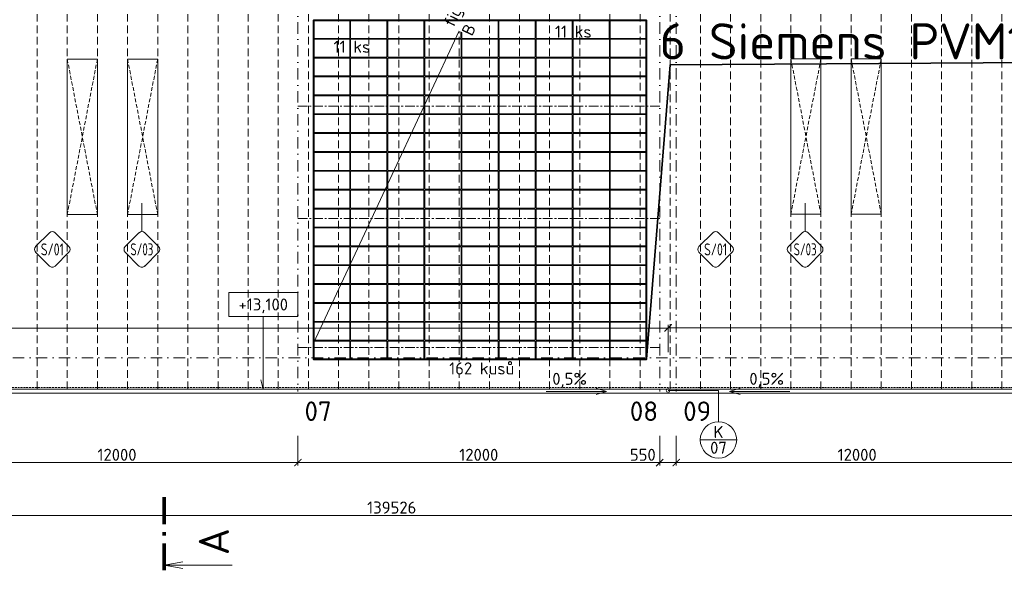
# Model space of a CAD drawing. Header units: millimetres. Extents: x 5450 to 1919026, y -34905 to 130825.
# Tile 79 of 154: x 124560 to 157218, y 23057 to 41388. Entities that reach past the tile are written whole.
import ezdxf
from ezdxf import colors
from ezdxf.entities.mleader import LeaderData, LeaderLine
from ezdxf.enums import TextEntityAlignment as Align
from ezdxf.math import Vec2, Vec3

# ---------------------------------------------------------------- set-up
doc = ezdxf.new("R2010")
doc.units = ezdxf.units.MM
for name, pattern in [('CENTERX2', [101.6, 63.5, -12.7, 12.7, -12.7]), ('DASHDOT', [25.4, 12.7, -6.35, 0, -6.35]), ('DASHED', [19.05, 12.7, -6.35]), ('HIDDEN', [9.525, 6.35, -3.175]), ('ČÁRKOVANÁ', [19.05, 12.7, -6.35])]:
    doc.linetypes.add(name, pattern=pattern)
doc.layers.get('Defpoints').update_dxf_attribs({"color": 8})
for name, color, linetype, lineweight in [('____OK_NWT', 4, 'Continuous', 9), ('___FVE_návrh var.2', 6, 'Continuous', 5), ('A99_N_kce-pod', 7, 'DASHED', 20), ('A99_N_kce-pohl', 1, 'Continuous', 9), ('A99_N_koty-200', 5, 'Continuous', 5), ('A99_N_koty-vysk', 160, 'Continuous', 5), ('A99_N_txt-popis-200', 240, 'Continuous', 5), ('A99_N_txt-popis-50', 240, 'Continuous', 9), ('A99_N_znaceni 200', 5, 'Continuous', 5), ('A99_S_osy', 1, 'CENTERX2', 5)]:
    doc.layers.add(name, color=color, linetype=linetype, lineweight=lineweight)
doc.styles.add('A99_kota', font='isocpeur.ttf', dxfattribs={"height": 2})
doc.styles.add('A99_popis', font='isocpeur.ttf')
doc.styles.add('ad_popis 100', font='isocpeur.ttf', dxfattribs={"height": 200})
doc.dimstyles.new('A99_kota_200 new', dxfattribs={"dimscale": 200, "dimtxt": 2, "dimasz": 1.2, "dimexe": 0.5, "dimexo": 1.5, "dimgap": 0.3, "dimtad": 1, "dimdec": 0, "dimzin": 3, "dimdsep": 46, "dimtxsty": 'A99_kota', "dimblk": 'ARCHTICK', "dimcen": 2.5, "dimazin": 2, "dimtfac": 0.75, "dimtdec": 0, "dimtmove": 2, "dimatfit": 0, "dimfxl": 4, "dimfxlon": 1, "dimtolj": 1, "dimtzin": 0, "dimlwd": 5, "dimlwe": 5, "dimarcsym": 0})

# ---------------------------------------------------------------- blocks, each defined once
blk = doc.blocks.new('*U1034')
at = {"color": 0, "linetype": 'ByBlock'}
blk.add_line((-11.27, 0), (-11.27, -11.25), dxfattribs=at)
at = {"color": 0, "linetype": 'ByBlock', "const_width": 0.63}
for points in [[(-12.15, 0), (-7.65, 0)], [(-6.39, 0), (-5.76, 0)], [(-4.5, 0), (0, 0)]]:
    blk.add_lwpolyline(points, dxfattribs=at)
at = {"color": 0, "linetype": 'ByBlock'}
blk.add_lwpolyline([(-11.82, -3.1), (-11.27, 0), (-10.72, -3.1)], dxfattribs=at)
at = {"color": 0, "linetype": 'ByBlock', "style": 'A99_popis'}
blk.add_attdef('OZNŘ_1K', (-9.63, -10.73), '', height=5, dxfattribs=at)
at = {"color": 0, "linetype": 'ByBlock', "style": 'A99_popis', "flags": 12}
blk.add_attdef('OZNŘ_2K', text='', height=5, dxfattribs=at).set_placement((455.93, -10.73), align=Align.RIGHT)
blk = doc.blocks.new('*U14')
at = {"color": 0, "linetype": 'ByBlock'}
blk.add_line((-3.02, 0), (3.02, 0), dxfattribs=at)
blk.add_circle((0, 0), 3.02, dxfattribs=at)
at = {"color": 0, "linetype": 'ByBlock', "style": 'A99_popis'}
for tag, p in [('KATEGORIE', (0, 1.31)), ('PRVEK', (0, -1.3))]:
    blk.add_attdef(tag, text='', height=2, dxfattribs=at).set_placement(p, align=Align.MIDDLE_CENTER)
blk = doc.blocks.new('*U27')
at = {"color": 0, "linetype": 'ByBlock'}
for p, q in [((5.7, -4), (5.7, -16.06)), ((5.7, -16.06), (5.29, -14.52))]:
    blk.add_line(p, q, dxfattribs=at)
blk.add_lwpolyline([(0, -4), (11.4, -4), (11.4, 0), (0, 0)], close=True, dxfattribs=at)
at = {"color": 0, "linetype": 'ByBlock', "style": 'A99_kota'}
for tag, p in [('VYSKA', (5.7, -2.24)), ('VYSKA_POPIS1', (5.7, -6.04)), ('VYSKA_POPIS2', (5.9, -9.54)), ('VYSKA_POPIS3', (5.9, -13.04))]:
    blk.add_attdef(tag, text='', height=2, dxfattribs=at).set_placement(p, align=Align.MIDDLE)
blk = doc.blocks.new('*U25')
at = {"color": 0}
for p, q in [((-0.72, 4.14), (-4.15, 0.71)), ((4.14, 0.71), (0.71, 4.14)), ((-4.15, -0.72), (-0.72, -4.15)), ((0.71, -4.15), (4.14, -0.72))]:
    blk.add_line(p, q, dxfattribs=at)
for centre, start, end in [((0, 3.42), 45, 135), ((-3.43, 0), 135, 225), ((3.42, 0), 315, 45), ((0, -3.43), 225, 315)]:
    blk.add_arc(centre, 1.01, start, end, dxfattribs=at)
at = {"color": 0, "linetype": 'ByBlock', "style": 'A99_popis', "width": 0.953108}
blk.add_attdef('SKLADBA', text='', height=3, rotation=0.0103, dxfattribs=at).set_placement((-2.86, -1.51), (2.86, -1.5), align=Align.FIT)
blk = doc.blocks.new('*U28')
at = {"color": 0}
for p, q in [((0, 4.44), (0, 11.52)), ((-0.72, 4.14), (-4.15, 0.71)), ((4.14, 0.71), (0.71, 4.14)), ((-4.15, -0.72), (-0.72, -4.15)), ((0.71, -4.15), (4.14, -0.72))]:
    blk.add_line(p, q, dxfattribs=at)
for centre, start, end in [((0, 3.42), 45, 135), ((-3.43, 0), 135, 225), ((3.42, 0), 315, 45), ((0, -3.43), 225, 315)]:
    blk.add_arc(centre, 1.01, start, end, dxfattribs=at)
at = {"color": 0, "linetype": 'ByBlock', "style": 'A99_popis', "width": 0.953108}
blk.add_attdef('SKLADBA', text='', height=3, rotation=0.0103, dxfattribs=at).set_placement((-2.86, -1.51), (2.86, -1.5), align=Align.FIT)
blk = doc.blocks.new('_ArchTick')
at = {"color": 0, "linetype": 'ByBlock', "const_width": 0.15}
blk.add_lwpolyline([(-0.5, -0.5), (0.5, 0.5)], dxfattribs=at)
blk = doc.blocks.new('*D1045')
at = {"layer": 'A99_N_koty-200', "color": 0, "linetype": 'Continuous', "lineweight": 5, "transparency": 16777216}
for p, q in [((146337, 27495), (146337, 26595)), ((158337, 27495), (158337, 26595)), ((158337, 26695), (146337, 26695))]:
    blk.add_line(p, q, dxfattribs=at)
at = {"layer": 'Defpoints', "color": 0, "linetype": 'Continuous', "lineweight": 18, "transparency": 16777216}
for p in [(146337, 29570), (158337, 29570), (146337, 26695)]:
    blk.add_point(p, dxfattribs=at)
at = {"layer": 'A99_N_koty-200', "color": 0, "linetype": 'Continuous', "lineweight": 5, "transparency": 16777216, "xscale": 240, "yscale": 240, "zscale": 240, "rotation": 180}
blk.add_blockref('_ArchTick', (146337, 26695), dxfattribs=at)
at = {"layer": 'A99_N_koty-200', "color": 0, "linetype": 'Continuous', "lineweight": 5, "transparency": 16777216, "xscale": 240, "yscale": 240, "zscale": 240}
blk.add_blockref('_ArchTick', (158337, 26695), dxfattribs=at)
at = {"layer": 'A99_N_koty-200', "color": 0, "linetype": 'Continuous', "transparency": 16777216, "insert": (152337, 26955), "char_height": 400, "attachment_point": 5, "style": 'A99_kota'}
blk.add_mtext('\\A1;12000', dxfattribs=at)
blk = doc.blocks.new('*D1047')
at = {"layer": 'A99_N_koty-200', "color": 0, "linetype": 'Continuous', "lineweight": 5, "transparency": 16777216}
for p, q in [((133787, 27495), (133787, 26595)), ((145787, 27495), (145787, 26595)), ((145787, 26695), (133787, 26695))]:
    blk.add_line(p, q, dxfattribs=at)
at = {"layer": 'Defpoints', "color": 0, "linetype": 'Continuous', "lineweight": 18, "transparency": 16777216}
for p in [(133787, 29570), (145787, 29570), (133787, 26695)]:
    blk.add_point(p, dxfattribs=at)
at = {"layer": 'A99_N_koty-200', "color": 0, "linetype": 'Continuous', "lineweight": 5, "transparency": 16777216, "xscale": 240, "yscale": 240, "zscale": 240, "rotation": 180}
blk.add_blockref('_ArchTick', (133787, 26695), dxfattribs=at)
at = {"layer": 'A99_N_koty-200', "color": 0, "linetype": 'Continuous', "lineweight": 5, "transparency": 16777216, "xscale": 240, "yscale": 240, "zscale": 240}
blk.add_blockref('_ArchTick', (145787, 26695), dxfattribs=at)
at = {"layer": 'A99_N_koty-200', "color": 0, "linetype": 'Continuous', "transparency": 16777216, "insert": (139787, 26955), "char_height": 400, "attachment_point": 5, "style": 'A99_kota'}
blk.add_mtext('\\A1;12000', dxfattribs=at)
blk = doc.blocks.new('*D1049')
at = {"layer": 'A99_N_koty-200', "color": 0, "linetype": 'Continuous', "lineweight": 5, "transparency": 16777216}
for p, q in [((145787, 27495), (145787, 26595)), ((146337, 27495), (146337, 26595)), ((145787, 26695), (145547, 26695)), ((146337, 26695), (145787, 26695)), ((146337, 26695), (146577, 26695))]:
    blk.add_line(p, q, dxfattribs=at)
at = {"layer": 'Defpoints', "color": 0, "linetype": 'Continuous', "lineweight": 18, "transparency": 16777216}
for p in [(145787, 29570), (146337, 29570), (145787, 26695)]:
    blk.add_point(p, dxfattribs=at)
at = {"layer": 'A99_N_koty-200', "color": 0, "linetype": 'Continuous', "lineweight": 5, "transparency": 16777216, "xscale": 240, "yscale": 240, "zscale": 240}
blk.add_blockref('_ArchTick', (145787, 26695), dxfattribs=at)
at = {"layer": 'A99_N_koty-200', "color": 0, "linetype": 'Continuous', "lineweight": 5, "transparency": 16777216, "xscale": 240, "yscale": 240, "zscale": 240, "rotation": 180}
blk.add_blockref('_ArchTick', (146337, 26695), dxfattribs=at)
at = {"layer": 'A99_N_koty-200', "color": 0, "linetype": 'Continuous', "transparency": 16777216, "insert": (145227, 26955), "char_height": 400, "attachment_point": 5, "style": 'A99_kota'}
blk.add_mtext('\\A1;550', dxfattribs=at)
blk = doc.blocks.new('*D1051')
at = {"layer": 'A99_N_koty-200', "color": 0, "linetype": 'Continuous', "lineweight": 5, "transparency": 16777216}
for p, q in [((121787, 27495), (121787, 26595)), ((133787, 27495), (133787, 26595)), ((133787, 26695), (121787, 26695))]:
    blk.add_line(p, q, dxfattribs=at)
at = {"layer": 'Defpoints', "color": 0, "linetype": 'Continuous', "lineweight": 18, "transparency": 16777216}
for p in [(121787, 29570), (133787, 29570), (121787, 26695)]:
    blk.add_point(p, dxfattribs=at)
at = {"layer": 'A99_N_koty-200', "color": 0, "linetype": 'Continuous', "lineweight": 5, "transparency": 16777216, "xscale": 240, "yscale": 240, "zscale": 240, "rotation": 180}
blk.add_blockref('_ArchTick', (121787, 26695), dxfattribs=at)
at = {"layer": 'A99_N_koty-200', "color": 0, "linetype": 'Continuous', "lineweight": 5, "transparency": 16777216, "xscale": 240, "yscale": 240, "zscale": 240}
blk.add_blockref('_ArchTick', (133787, 26695), dxfattribs=at)
at = {"layer": 'A99_N_koty-200', "color": 0, "linetype": 'Continuous', "transparency": 16777216, "insert": (127787, 26955), "char_height": 400, "attachment_point": 5, "style": 'A99_kota'}
blk.add_mtext('\\A1;12000', dxfattribs=at)
blk = doc.blocks.new('*D1063')
at = {"layer": 'A99_N_koty-200', "color": 0, "linetype": 'Continuous', "lineweight": 5, "transparency": 16777216}
for p, q in [((67137, 25745), (67137, 24845)), ((206663, 25745), (206663, 24845)), ((206663, 24945), (67137, 24945))]:
    blk.add_line(p, q, dxfattribs=at)
at = {"layer": 'Defpoints', "color": 0, "linetype": 'Continuous', "lineweight": 18, "transparency": 16777216}
for p in [(67137, 28875), (206663, 28875), (67137, 24945)]:
    blk.add_point(p, dxfattribs=at)
at = {"layer": 'A99_N_koty-200', "color": 0, "linetype": 'Continuous', "lineweight": 5, "transparency": 16777216, "xscale": 240, "yscale": 240, "zscale": 240, "rotation": 180}
blk.add_blockref('_ArchTick', (67137, 24945), dxfattribs=at)
at = {"layer": 'A99_N_koty-200', "color": 0, "linetype": 'Continuous', "lineweight": 5, "transparency": 16777216, "xscale": 240, "yscale": 240, "zscale": 240}
blk.add_blockref('_ArchTick', (206663, 24945), dxfattribs=at)
at = {"layer": 'A99_N_koty-200', "color": 0, "linetype": 'Continuous', "transparency": 16777216, "insert": (136900, 25205), "char_height": 400, "attachment_point": 5, "style": 'A99_kota'}
blk.add_mtext('\\A1;139526', dxfattribs=at)
blk = doc.blocks.new('*D1117')
at = {"layer": 'A99_N_koty-200', "color": 0, "linetype": 'Continuous', "lineweight": 5, "transparency": 16777216}
for p, q in [((97787, 30360), (97787, 31260)), ((97787, 31160), (146067, 31160)), ((146067, 30360), (146067, 31260))]:
    blk.add_line(p, q, dxfattribs=at)
at = {"layer": 'Defpoints', "color": 0, "linetype": 'Continuous', "lineweight": 18, "transparency": 16777216}
for p in [(146067, 31160), (97787, 29090), (146067, 29090)]:
    blk.add_point(p, dxfattribs=at)
at = {"layer": 'A99_N_koty-200', "color": 0, "linetype": 'Continuous', "lineweight": 5, "transparency": 16777216, "xscale": 240, "yscale": 240, "zscale": 240, "rotation": 180}
blk.add_blockref('_ArchTick', (97787, 31160), dxfattribs=at)
at = {"layer": 'A99_N_koty-200', "color": 0, "linetype": 'Continuous', "lineweight": 5, "transparency": 16777216, "xscale": 240, "yscale": 240, "zscale": 240}
blk.add_blockref('_ArchTick', (146067, 31160), dxfattribs=at)
at = {"layer": 'A99_N_koty-200', "color": 0, "linetype": 'Continuous', "transparency": 16777216, "insert": (122812, 31500), "char_height": 400, "attachment_point": 5, "style": 'A99_kota'}
blk.add_mtext('\\A1;48280', dxfattribs=at)
blk = doc.blocks.new('*D1125')
at = {"layer": 'A99_N_koty-200', "color": 0, "linetype": 'Continuous', "lineweight": 5, "transparency": 16777216}
for p, q in [((146067, 30370), (146067, 31270)), ((146067, 31170), (183282, 31170)), ((183282, 30370), (183282, 31270))]:
    blk.add_line(p, q, dxfattribs=at)
at = {"layer": 'Defpoints', "color": 0, "linetype": 'Continuous', "lineweight": 18, "transparency": 16777216}
for p in [(183282, 31170), (146067, 29090), (183282, 29090)]:
    blk.add_point(p, dxfattribs=at)
at = {"layer": 'A99_N_koty-200', "color": 0, "linetype": 'Continuous', "lineweight": 5, "transparency": 16777216, "xscale": 240, "yscale": 240, "zscale": 240, "rotation": 180}
blk.add_blockref('_ArchTick', (146067, 31170), dxfattribs=at)
at = {"layer": 'A99_N_koty-200', "color": 0, "linetype": 'Continuous', "lineweight": 5, "transparency": 16777216, "xscale": 240, "yscale": 240, "zscale": 240}
blk.add_blockref('_ArchTick', (183282, 31170), dxfattribs=at)
at = {"layer": 'A99_N_koty-200', "color": 0, "linetype": 'Continuous', "transparency": 16777216, "insert": (164675, 31430), "char_height": 400, "attachment_point": 5, "style": 'A99_kota'}
blk.add_mtext('\\A1;37215', dxfattribs=at)

msp = doc.modelspace()

# ---------------------------------------------------------------- linework, layer by layer
at = {"layer": '____OK_NWT', "color": 7, "linetype": 'Continuous', "lineweight": 35, "ltscale": 0.5}
msp.add_line((145347.5, 30127.5), (146137.3, 39885), dxfattribs=at)
at = {"layer": '____OK_NWT', "color": 7, "linetype": 'Continuous', "lineweight": 35, "ltscale": 0.5, "true_color": 0xffffff}
msp.add_lwpolyline([(158242.6, 39965), (146137.3, 39885)], dxfattribs=at)
at = {"layer": '___FVE_návrh var.2', "color": 7, "linetype": 'Continuous', "lineweight": 5, "ltscale": 0.5}
msp.add_lwpolyline([(134304.9, 30659.7), (145349.9, 54349.7)], dxfattribs=at)
at = {"layer": '___FVE_návrh var.2', "color": 3, "lineweight": 5, "ltscale": 2}
for points in [[(135505, 40767.5), (135505, 41362.5), (134305, 41362.5), (134305, 40767.5)], [(136735, 40767.5), (136735, 41362.5), (135535, 41362.5), (135535, 40767.5)], [(137965, 40767.5), (137965, 41362.5), (136765, 41362.5), (136765, 40767.5)], [(135507.5, 40145), (135507.5, 40740), (134307.5, 40740), (134307.5, 40145)], [(136737.5, 40145), (136737.5, 40740), (135537.5, 40740), (135537.5, 40145)], [(137967.5, 40145), (137967.5, 40740), (136767.5, 40740), (136767.5, 40145)], [(139197.5, 40145), (139197.5, 40740), (137997.5, 40740), (137997.5, 40145)], [(135507.5, 39520), (135507.5, 40115), (134307.5, 40115), (134307.5, 39520)], [(136737.5, 39520), (136737.5, 40115), (135537.5, 40115), (135537.5, 39520)], [(137967.5, 39520), (137967.5, 40115), (136767.5, 40115), (136767.5, 39520)], [(139197.5, 39520), (139197.5, 40115), (137997.5, 40115), (137997.5, 39520)], [(135507.5, 36360), (135507.5, 35765), (134307.5, 35765), (134307.5, 36360)], [(137967.5, 36360), (137967.5, 35765), (136767.5, 35765), (136767.5, 36360)], [(140427.5, 36360), (140427.5, 35765), (139227.5, 35765), (139227.5, 36360)], [(141687.5, 36360), (141687.5, 35765), (142887.5, 35765), (142887.5, 36360)], [(144147.5, 36360), (144147.5, 35765), (145347.5, 35765), (145347.5, 36360)], [(135507.5, 35730), (135507.5, 35135), (134307.5, 35135), (134307.5, 35730)], [(137967.5, 35730), (137967.5, 35135), (136767.5, 35135), (136767.5, 35730)], [(140427.5, 35730), (140427.5, 35135), (139227.5, 35135), (139227.5, 35730)], [(141687.5, 35730), (141687.5, 35135), (142887.5, 35135), (142887.5, 35730)], [(144147.5, 35730), (144147.5, 35135), (145347.5, 35135), (145347.5, 35730)], [(135507.5, 35105), (135507.5, 34510), (134307.5, 34510), (134307.5, 35105)], [(137967.5, 35105), (137967.5, 34510), (136767.5, 34510), (136767.5, 35105)], [(140427.5, 35105), (140427.5, 34510), (139227.5, 34510), (139227.5, 35105)], [(141687.5, 35105), (141687.5, 34510), (142887.5, 34510), (142887.5, 35105)], [(144147.5, 35105), (144147.5, 34510), (145347.5, 34510), (145347.5, 35105)], [(135507.5, 34480), (135507.5, 33885), (134307.5, 33885), (134307.5, 34480)], [(137967.5, 34480), (137967.5, 33885), (136767.5, 33885), (136767.5, 34480)], [(140427.5, 34480), (140427.5, 33885), (139227.5, 33885), (139227.5, 34480)], [(141687.5, 34480), (141687.5, 33885), (142887.5, 33885), (142887.5, 34480)], [(144147.5, 34480), (144147.5, 33885), (145347.5, 33885), (145347.5, 34480)], [(135507.5, 33855), (135507.5, 33260), (134307.5, 33260), (134307.5, 33855)], [(137967.5, 33855), (137967.5, 33260), (136767.5, 33260), (136767.5, 33855)], [(140427.5, 33855), (140427.5, 33260), (139227.5, 33260), (139227.5, 33855)], [(141687.5, 33855), (141687.5, 33260), (142887.5, 33260), (142887.5, 33855)], [(144147.5, 33855), (144147.5, 33260), (145347.5, 33260), (145347.5, 33855)], [(135507.5, 33230), (135507.5, 32635), (134307.5, 32635), (134307.5, 33230)], [(137967.5, 33230), (137967.5, 32635), (136767.5, 32635), (136767.5, 33230)], [(140427.5, 33230), (140427.5, 32635), (139227.5, 32635), (139227.5, 33230)], [(141687.5, 33230), (141687.5, 32635), (142887.5, 32635), (142887.5, 33230)], [(144147.5, 33230), (144147.5, 32635), (145347.5, 32635), (145347.5, 33230)], [(135507.5, 32600), (135507.5, 32005), (134307.5, 32005), (134307.5, 32600)], [(137967.5, 32600), (137967.5, 32005), (136767.5, 32005), (136767.5, 32600)], [(140427.5, 32600), (140427.5, 32005), (139227.5, 32005), (139227.5, 32600)], [(141687.5, 32600), (141687.5, 32005), (142887.5, 32005), (142887.5, 32600)], [(144147.5, 32600), (144147.5, 32005), (145347.5, 32005), (145347.5, 32600)], [(135507.5, 31975), (135507.5, 31380), (134307.5, 31380), (134307.5, 31975)], [(137967.5, 31975), (137967.5, 31380), (136767.5, 31380), (136767.5, 31975)], [(140427.5, 31975), (140427.5, 31380), (139227.5, 31380), (139227.5, 31975)], [(141687.5, 31975), (141687.5, 31380), (142887.5, 31380), (142887.5, 31975)], [(144147.5, 31975), (144147.5, 31380), (145347.5, 31380), (145347.5, 31975)], [(135507.5, 31350), (135507.5, 30755), (134307.5, 30755), (134307.5, 31350)], [(137967.5, 31350), (137967.5, 30755), (136767.5, 30755), (136767.5, 31350)], [(140427.5, 31350), (140427.5, 30755), (139227.5, 30755), (139227.5, 31350)], [(141687.5, 31350), (141687.5, 30755), (142887.5, 30755), (142887.5, 31350)], [(144147.5, 31350), (144147.5, 30755), (145347.5, 30755), (145347.5, 31350)], [(135507.5, 30725), (135507.5, 30130), (134307.5, 30130), (134307.5, 30725)], [(137967.5, 30725), (137967.5, 30130), (136767.5, 30130), (136767.5, 30725)], [(141687.5, 30725), (141687.5, 30130), (142887.5, 30130), (142887.5, 30725)], [(144147.5, 30725), (144147.5, 30130), (145347.5, 30130), (145347.5, 30725)]]:
    msp.add_lwpolyline(points, close=True, dxfattribs=at)
at = {"layer": '___FVE_návrh var.2', "color": 6, "lineweight": 5, "ltscale": 2}
for points in [[(139195, 40767.5), (139195, 41362.5), (137995, 41362.5), (137995, 40767.5)], [(140425, 40767.5), (140425, 41362.5), (139225, 41362.5), (139225, 40767.5)], [(140455, 40767.5), (140455, 41362.5), (141655, 41362.5), (141655, 40767.5)], [(141685, 40767.5), (141685, 41362.5), (142885, 41362.5), (142885, 40767.5)], [(142915, 40767.5), (142915, 41362.5), (144115, 41362.5), (144115, 40767.5)], [(144145, 40767.5), (144145, 41362.5), (145345, 41362.5), (145345, 40767.5)], [(140427.5, 40145), (140427.5, 40740), (139227.5, 40740), (139227.5, 40145)], [(140457.5, 40145), (140457.5, 40740), (141657.5, 40740), (141657.5, 40145)], [(141687.5, 40145), (141687.5, 40740), (142887.5, 40740), (142887.5, 40145)], [(142917.5, 40145), (142917.5, 40740), (144117.5, 40740), (144117.5, 40145)], [(144147.5, 40145), (144147.5, 40740), (145347.5, 40740), (145347.5, 40145)], [(140427.5, 38270), (140427.5, 38865), (139227.5, 38865), (139227.5, 38270)], [(140457.5, 38270), (140457.5, 38865), (141657.5, 38865), (141657.5, 38270)], [(141687.5, 38270), (141687.5, 38865), (142887.5, 38865), (142887.5, 38270)], [(142917.5, 38270), (142917.5, 38865), (144117.5, 38865), (144117.5, 38270)], [(144147.5, 38270), (144147.5, 38865), (145347.5, 38865), (145347.5, 38270)], [(140427.5, 37645), (140427.5, 38240), (139227.5, 38240), (139227.5, 37645)], [(140457.5, 37645), (140457.5, 38240), (141657.5, 38240), (141657.5, 37645)], [(141687.5, 37645), (141687.5, 38240), (142887.5, 38240), (142887.5, 37645)], [(142917.5, 37645), (142917.5, 38240), (144117.5, 38240), (144117.5, 37645)], [(144147.5, 37645), (144147.5, 38240), (145347.5, 38240), (145347.5, 37645)]]:
    msp.add_lwpolyline(points, close=True, dxfattribs=at)
at = {"layer": '___FVE_návrh var.2', "color": 4, "lineweight": 5, "ltscale": 2}
for points in [[(140427.5, 39520), (140427.5, 40115), (139227.5, 40115), (139227.5, 39520)], [(140457.5, 39520), (140457.5, 40115), (141657.5, 40115), (141657.5, 39520)], [(141687.5, 39520), (141687.5, 40115), (142887.5, 40115), (142887.5, 39520)], [(142917.5, 39520), (142917.5, 40115), (144117.5, 40115), (144117.5, 39520)], [(144147.5, 39520), (144147.5, 40115), (145347.5, 40115), (145347.5, 39520)], [(140427.5, 38895), (140427.5, 39490), (139227.5, 39490), (139227.5, 38895)], [(140457.5, 38895), (140457.5, 39490), (141657.5, 39490), (141657.5, 38895)], [(141687.5, 38895), (141687.5, 39490), (142887.5, 39490), (142887.5, 38895)], [(142917.5, 38895), (142917.5, 39490), (144117.5, 39490), (144117.5, 38895)], [(144147.5, 38895), (144147.5, 39490), (145347.5, 39490), (145347.5, 38895)], [(140427.5, 37020), (140427.5, 37615), (139227.5, 37615), (139227.5, 37020)], [(140457.5, 37020), (140457.5, 37615), (141657.5, 37615), (141657.5, 37020)], [(141687.5, 37020), (141687.5, 37615), (142887.5, 37615), (142887.5, 37020)], [(142917.5, 37020), (142917.5, 37615), (144117.5, 37615), (144117.5, 37020)], [(144147.5, 37020), (144147.5, 37615), (145347.5, 37615), (145347.5, 37020)], [(140427.5, 36390), (140427.5, 36985), (139227.5, 36985), (139227.5, 36390)], [(140457.5, 36390), (140457.5, 36985), (141657.5, 36985), (141657.5, 36390)], [(141687.5, 36390), (141687.5, 36985), (142887.5, 36985), (142887.5, 36390)], [(142917.5, 36390), (142917.5, 36985), (144117.5, 36985), (144117.5, 36390)], [(144147.5, 36390), (144147.5, 36985), (145347.5, 36985), (145347.5, 36390)]]:
    msp.add_lwpolyline(points, close=True, dxfattribs=at)
at = {"layer": '___FVE_návrh var.2', "color": 32, "lineweight": 5, "ltscale": 2, "true_color": 0xcd6928}
for points in [[(135507.5, 38895), (135507.5, 39490), (134307.5, 39490), (134307.5, 38895)], [(136737.5, 38895), (136737.5, 39490), (135537.5, 39490), (135537.5, 38895)], [(135507.5, 38270), (135507.5, 38865), (134307.5, 38865), (134307.5, 38270)], [(136737.5, 38270), (136737.5, 38865), (135537.5, 38865), (135537.5, 38270)], [(135507.5, 37645), (135507.5, 38240), (134307.5, 38240), (134307.5, 37645)], [(136737.5, 37645), (136737.5, 38240), (135537.5, 38240), (135537.5, 37645)], [(135507.5, 37020), (135507.5, 37615), (134307.5, 37615), (134307.5, 37020)], [(136737.5, 37020), (136737.5, 37615), (135537.5, 37615), (135537.5, 37020)], [(135507.5, 36390), (135507.5, 36985), (134307.5, 36985), (134307.5, 36390)], [(136737.5, 36390), (136737.5, 36985), (135537.5, 36985), (135537.5, 36390)]]:
    msp.add_lwpolyline(points, close=True, dxfattribs=at)
at = {"layer": '___FVE_návrh var.2', "color": 1, "lineweight": 5, "ltscale": 2}
for points in [[(137967.5, 38895), (137967.5, 39490), (136767.5, 39490), (136767.5, 38895)], [(139197.5, 38895), (139197.5, 39490), (137997.5, 39490), (137997.5, 38895)], [(137967.5, 38270), (137967.5, 38865), (136767.5, 38865), (136767.5, 38270)], [(139197.5, 38270), (139197.5, 38865), (137997.5, 38865), (137997.5, 38270)], [(137967.5, 37645), (137967.5, 38240), (136767.5, 38240), (136767.5, 37645)], [(139197.5, 37645), (139197.5, 38240), (137997.5, 38240), (137997.5, 37645)], [(137967.5, 37020), (137967.5, 37615), (136767.5, 37615), (136767.5, 37020)], [(139197.5, 37020), (139197.5, 37615), (137997.5, 37615), (137997.5, 37020)], [(137967.5, 36390), (137967.5, 36985), (136767.5, 36985), (136767.5, 36390)], [(139197.5, 36390), (139197.5, 36985), (137997.5, 36985), (137997.5, 36390)]]:
    msp.add_lwpolyline(points, close=True, dxfattribs=at)
at = {"layer": '___FVE_návrh var.2', "linetype": 'CENTERX2', "lineweight": 15, "ltscale": 5}
for points in [[(133787.3, 38520), (145787.3, 38520)], [(133787.3, 34787.5), (145787.3, 34787.5)], [(133787.3, 30517.5), (145787.3, 30517.5)]]:
    msp.add_lwpolyline(points, dxfattribs=at)
at = {"layer": '___FVE_návrh var.2', "color": 5, "lineweight": 5, "ltscale": 2}
for points in [[(136737.5, 36360), (136737.5, 35765), (135537.5, 35765), (135537.5, 36360)], [(139197.5, 36360), (139197.5, 35765), (137997.5, 35765), (137997.5, 36360)], [(140457.5, 36360), (140457.5, 35765), (141657.5, 35765), (141657.5, 36360)], [(142917.5, 36360), (142917.5, 35765), (144117.5, 35765), (144117.5, 36360)], [(136737.5, 35730), (136737.5, 35135), (135537.5, 35135), (135537.5, 35730)], [(139197.5, 35730), (139197.5, 35135), (137997.5, 35135), (137997.5, 35730)], [(140457.5, 35730), (140457.5, 35135), (141657.5, 35135), (141657.5, 35730)], [(142917.5, 35730), (142917.5, 35135), (144117.5, 35135), (144117.5, 35730)], [(136737.5, 35105), (136737.5, 34510), (135537.5, 34510), (135537.5, 35105)], [(139197.5, 35105), (139197.5, 34510), (137997.5, 34510), (137997.5, 35105)], [(140457.5, 35105), (140457.5, 34510), (141657.5, 34510), (141657.5, 35105)], [(142917.5, 35105), (142917.5, 34510), (144117.5, 34510), (144117.5, 35105)], [(136737.5, 34480), (136737.5, 33885), (135537.5, 33885), (135537.5, 34480)], [(139197.5, 34480), (139197.5, 33885), (137997.5, 33885), (137997.5, 34480)], [(140457.5, 34480), (140457.5, 33885), (141657.5, 33885), (141657.5, 34480)], [(142917.5, 34480), (142917.5, 33885), (144117.5, 33885), (144117.5, 34480)], [(136737.5, 33855), (136737.5, 33260), (135537.5, 33260), (135537.5, 33855)], [(139197.5, 33855), (139197.5, 33260), (137997.5, 33260), (137997.5, 33855)], [(140457.5, 33855), (140457.5, 33260), (141657.5, 33260), (141657.5, 33855)], [(142917.5, 33855), (142917.5, 33260), (144117.5, 33260), (144117.5, 33855)], [(136737.5, 33230), (136737.5, 32635), (135537.5, 32635), (135537.5, 33230)], [(139197.5, 33230), (139197.5, 32635), (137997.5, 32635), (137997.5, 33230)], [(140457.5, 33230), (140457.5, 32635), (141657.5, 32635), (141657.5, 33230)], [(142917.5, 33230), (142917.5, 32635), (144117.5, 32635), (144117.5, 33230)], [(136737.5, 32600), (136737.5, 32005), (135537.5, 32005), (135537.5, 32600)], [(139197.5, 32600), (139197.5, 32005), (137997.5, 32005), (137997.5, 32600)], [(140457.5, 32600), (140457.5, 32005), (141657.5, 32005), (141657.5, 32600)], [(142917.5, 32600), (142917.5, 32005), (144117.5, 32005), (144117.5, 32600)], [(136737.5, 31975), (136737.5, 31380), (135537.5, 31380), (135537.5, 31975)], [(139197.5, 31975), (139197.5, 31380), (137997.5, 31380), (137997.5, 31975)], [(140457.5, 31975), (140457.5, 31380), (141657.5, 31380), (141657.5, 31975)], [(142917.5, 31975), (142917.5, 31380), (144117.5, 31380), (144117.5, 31975)], [(136737.5, 31350), (136737.5, 30755), (135537.5, 30755), (135537.5, 31350)], [(139197.5, 31350), (139197.5, 30755), (137997.5, 30755), (137997.5, 31350)], [(140457.5, 31350), (140457.5, 30755), (141657.5, 30755), (141657.5, 31350)], [(142917.5, 31350), (142917.5, 30755), (144117.5, 30755), (144117.5, 31350)], [(136737.5, 30725), (136737.5, 30130), (135537.5, 30130), (135537.5, 30725)], [(142917.5, 30725), (142917.5, 30130), (144117.5, 30130), (144117.5, 30725)]]:
    msp.add_lwpolyline(points, close=True, dxfattribs=at)
at = {"layer": 'A99_N_kce-pohl', "linetype": 'Continuous', "ltscale": 25}
msp.add_lwpolyline([(74967.3, 54610), (67137.3, 54610), (67137.3, 29130), (206662.3, 29130), (206662.3, 56520)], dxfattribs=at)
at = {"layer": 'A99_N_kce-pohl', "color": 254, "linetype": 'ČÁRKOVANÁ', "lineweight": 5, "ltscale": 20, "true_color": 0xffd9cc}
for points in [[(125137.3, 29130), (125137.3, 29130), (125137.3, 54315)], [(126137.3, 29130), (126137.3, 29130), (126137.3, 54315)], [(127137.3, 29130), (127137.3, 29130), (127137.3, 54315)], [(128137.3, 29130), (128137.3, 29130), (128137.3, 54315)], [(129137.3, 29130), (129137.3, 29130), (129137.3, 54315)], [(130137.3, 29130), (130137.3, 29130), (130137.3, 54315)], [(131137.3, 29130), (131137.3, 29130), (131137.3, 54315)], [(132137.3, 29130), (132137.3, 29130), (132137.3, 54315)], [(133137.3, 29130), (133137.3, 29130), (133137.3, 54315)], [(134137.3, 29130), (134137.3, 29130), (134137.3, 54315)], [(135137.3, 29130), (135137.3, 29130), (135137.3, 54315)], [(136137.3, 29130), (136137.3, 29130), (136137.3, 54315)], [(137137.3, 29130), (137137.3, 29130), (137137.3, 54315)], [(138137.3, 29130), (138137.3, 29130), (138137.3, 54315)], [(139137.3, 29130), (139137.3, 29130), (139137.3, 54315)], [(140137.3, 29130), (140137.3, 29130), (140137.3, 54315)], [(141137.3, 29130), (141137.3, 29130), (141137.3, 54315)], [(142137.3, 29130), (142137.3, 29130), (142137.3, 54315)], [(143137.3, 29130), (143137.3, 29130), (143137.3, 54315)], [(144137.3, 29130), (144137.3, 29130), (144137.3, 54315)], [(145137.3, 29130), (145137.3, 29130), (145137.3, 54315)], [(146137.3, 29130), (146137.3, 29130), (146137.3, 54315)], [(147137.3, 29130), (147137.3, 29130), (147137.3, 54315)], [(148137.3, 29130), (148137.3, 29130), (148137.3, 54315)], [(149137.3, 29130), (149137.3, 29130), (149137.3, 54315)], [(150137.3, 29130), (150137.3, 29130), (150137.3, 54315)], [(151137.3, 29130), (151137.3, 29130), (151137.3, 54315)], [(152137.3, 29130), (152137.3, 29130), (152137.3, 54315)], [(153137.3, 29130), (153137.3, 29130), (153137.3, 54315)], [(154137.3, 29130), (154137.3, 29130), (154137.3, 54315)], [(155137.3, 29130), (155137.3, 29130), (155137.3, 54315)], [(156137.3, 29130), (156137.3, 29130), (156137.3, 54315)], [(157137.3, 29130), (157137.3, 29130), (157137.3, 54315)]]:
    msp.add_lwpolyline(points, dxfattribs=at)
at = {"layer": 'A99_N_kce-pohl', "linetype": 'Continuous', "lineweight": 9}
for points in [[(126137.3, 40082.5), (127137.3, 40082.5), (127137.3, 34922.5), (126137.3, 34922.5)], [(128137.3, 40082.5), (129137.3, 40082.5), (129137.3, 34922.5), (128137.3, 34922.5)], [(150137.3, 40092.5), (151137.3, 40092.5), (151137.3, 34932.5), (150137.3, 34932.5)], [(152137.3, 40092.5), (153137.3, 40092.5), (153137.3, 34932.5), (152137.3, 34932.5)]]:
    msp.add_lwpolyline(points, close=True, dxfattribs=at)
at = {"layer": 'A99_N_kce-pohl', "linetype": 'ČÁRKOVANÁ', "lineweight": 9, "ltscale": 10}
for points in [[(127137.3, 40082.5), (126137.3, 34922.5)], [(126137.3, 40082.5), (127137.3, 34922.5)], [(129137.3, 40082.5), (128137.3, 34922.5)], [(128137.3, 40082.5), (129137.3, 34922.5)], [(151137.3, 40092.5), (150137.3, 34932.5)], [(150137.3, 40092.5), (151137.3, 34932.5)], [(153137.3, 40092.5), (152137.3, 34932.5)], [(152137.3, 40092.5), (153137.3, 34932.5)]]:
    msp.add_lwpolyline(points, dxfattribs=at)
at = {"layer": 'A99_N_koty-vysk'}
for points in [[(144027.3, 29060), (143677.3, 29160)], [(148107.3, 29060), (148457.3, 29160)], [(144027.3, 29060), (142027.3, 29060)], [(144027.3, 29060), (143677.3, 28960)], [(148107.3, 29060), (150107.3, 29060)], [(148107.3, 29060), (148457.3, 28960)]]:
    msp.add_lwpolyline(points, dxfattribs=at)
at = {"layer": 'A99_S_osy', "linetype": 'DASHDOT', "lineweight": 5, "ltscale": 30}
for points in [[(133787.3, 130470), (133787.3, 27060)], [(145787.3, 130470), (145787.3, 27060)], [(146337.3, 130470), (146337.3, 27060)], [(220737.3, 30170), (65142.3, 30170)]]:
    msp.add_lwpolyline(points, dxfattribs=at)

# ---------------------------------------------------------------- block references
at = {"layer": 'A99_N_txt-popis-200'}
ref = msp.add_blockref('*U1034', (129354.8, 25550), dxfattribs=dict(at, xscale=200, yscale=200, zscale=200, rotation=90.00000000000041))
ref.add_attrib('OZNŘ_1K', 'A', (131500.8, 23623.5), dxfattribs={"layer": '0', "color": 0, "linetype": 'ByBlock', "height": 1000, "rotation": 90, "style": 'A99_popis'})
at = {"layer": 'A99_N_znaceni 200', "lineweight": 5}
ref = msp.add_blockref('*U28', (128612.3, 33770), dxfattribs=dict(at, xscale=133.3, yscale=133.3, zscale=133.3))
ref.add_attrib('SKLADBA', 'S/03', dxfattribs={"layer": '0', "color": 0, "linetype": 'ByBlock', "height": 399.9, "rotation": 0.01026, "style": 'A99_popis', "width": 0.657316}).set_placement((128230.6, 33569.3), (128992.9, 33569.4), align=Align.FIT)
ref = msp.add_blockref('*U28', (150612.3, 33770), dxfattribs=dict(at, xscale=133.3, yscale=133.3, zscale=133.3))
ref.add_attrib('SKLADBA', 'S/03', dxfattribs={"layer": '0', "color": 0, "linetype": 'ByBlock', "height": 399.9, "rotation": 0.01026, "style": 'A99_popis', "width": 0.657316}).set_placement((150230.6, 33569.3), (150992.9, 33569.4), align=Align.FIT)
ref = msp.add_blockref('*U25', (125642.3, 33768.4), dxfattribs=dict(at, xscale=133.3, yscale=133.3, zscale=133.3))
ref.add_attrib('SKLADBA', 'S/01', dxfattribs={"layer": '0', "color": 0, "linetype": 'ByBlock', "height": 399.9, "rotation": 0.01026, "style": 'A99_popis', "width": 0.706006}).set_placement((125260.6, 33567.7), (126022.9, 33567.8), align=Align.FIT)
ref = msp.add_blockref('*U25', (147642.3, 33768.4), dxfattribs=dict(at, xscale=133.3, yscale=133.3, zscale=133.3))
ref.add_attrib('SKLADBA', 'S/01', dxfattribs={"layer": '0', "color": 0, "linetype": 'ByBlock', "height": 399.9, "rotation": 0.01026, "style": 'A99_popis', "width": 0.706006}).set_placement((147260.6, 33567.7), (148022.9, 33567.8), align=Align.FIT)

# ---------------------------------------------------------------- texts
at = {"layer": 'A99_N_koty-vysk', "color": 6, "insert": (142314, 41190.4), "char_height": 400, "attachment_point": 1, "style": 'ad_popis 100'}
msp.add_mtext_dynamic_manual_height_columns('11 ks', width=1234.294, gutter_width=2000, heights=[769.4], dxfattribs=at)
at = {"layer": 'A99_N_koty-vysk', "color": 3, "insert": (134971.5, 40690.4), "char_height": 400, "attachment_point": 1, "style": 'ad_popis 100'}
msp.add_mtext_dynamic_manual_height_columns('11 ks', width=1234.294, gutter_width=2000, heights=[769.4], dxfattribs=at)
at = {"layer": 'A99_N_koty-vysk', "char_height": 400, "style": 'ad_popis 100'}
for insert, attachment_point in [((143374.3, 29675), 3), ((148760.3, 29675), 1)]:
    msp.add_mtext_dynamic_manual_height_columns('0,5%', width=673.852, gutter_width=2000, heights=[0], dxfattribs=dict(at, insert=insert, attachment_point=attachment_point))
at = {"layer": 'A99_N_txt-popis-200', "color": 7, "lineweight": 9, "ltscale": 5, "style": 'ad_popis 100'}
msp.add_text('6 Siemens PVM17 ', height=1200, dxfattribs=at).set_placement((145787.3, 40067.5))

# ---------------------------------------------------------------- leaders
at = {"layer": 'A99_N_txt-popis-50', "lineweight": 9}
ml = msp.add_multileader_mtext('Standard', dxfattribs=at)
ml.set_content('\\A1;{\\fISOCPEUR|b1|i0|c238|p34;\\C256;ocelový nosník}', color=1, style='A99_popis')
ml.set_leader_properties(color=256, linetype='ByLayer', lineweight=-1)
ml.build(insert=Vec2(0, 0))
ml.multileader.update_dxf_attribs({"dogleg_length": 200, "arrow_head_size": 300, "scale": 200})
ctx = ml.context
ctx.base_point, ctx.scale, ctx.char_height, ctx.arrow_head_size, ctx.landing_gap_size, ctx.plane_origin = Vec3(89304.8, 40447.5), 200, 400, 300, 1000, Vec3(88752.3, 33869.2)
notes = []
notes.append((ctx, [(0, (1, 1, 0), (88504.8, 40447.5), (1, 0), 800, [(0, [(88507.3, 38520)], 0, [])])]))
ctx.mtext.insert, ctx.mtext.width, ctx.mtext.defined_height, ctx.mtext.flow_direction = Vec3(90304.8, 40705.7), 3664.376, 670, 5
ml = msp.add_multileader_mtext('Standard', dxfattribs=at)
ml.set_content('\\A1;{\\fISOCPEUR|b1|i0|c238|p34;\\C256;ocelový nosník}', color=1, style='A99_popis')
ml.set_leader_properties(color=256, linetype='ByLayer', lineweight=-1)
ml.build(insert=Vec2(0, 0))
ml.multileader.update_dxf_attribs({"dogleg_length": 200, "arrow_head_size": 300, "scale": 200})
ctx = ml.context
ctx.base_point, ctx.scale, ctx.char_height, ctx.arrow_head_size, ctx.landing_gap_size, ctx.plane_origin = Vec3(89304.8, 32445), 200, 400, 300, 1000, Vec3(88752.3, 25866.7)
notes.append((ctx, [(0, (1, 1, 0), (88504.8, 32445), (1, 0), 800, [(0, [(88507.3, 30517.5)], 0, [])])]))
ctx.mtext.insert, ctx.mtext.width, ctx.mtext.defined_height, ctx.mtext.flow_direction = Vec3(90304.8, 32703.2), 3664.376, 670, 5
for ctx, leaders in notes:
    for number, flags, end, landing, length, lines in leaders:
        leader = LeaderData()
        leader.index, (leader.has_last_leader_line, leader.has_dogleg_vector, leader.attachment_direction) = number, flags
        leader.last_leader_point, leader.dogleg_vector, leader.dogleg_length = Vec3(end), Vec3(landing), length
        for number, points, colour, breaks in lines:
            line = LeaderLine()
            line.index, line.vertices, line.color, line.breaks = number, Vec3.list(points), colors.encode_raw_color(colour), breaks
            leader.lines.append(line)
        ctx.leaders.append(leader)

# ---------------------------------------------------------------- next in the draw order: texts
at = {"layer": '___FVE_návrh var.2', "linetype": 'Continuous', "lineweight": 5, "ltscale": 0.5, "insert": (138594.9, 41269.7), "char_height": 400, "attachment_point": 1, "rotation": 65.01289, "style": 'A99_kota', "bg_fill": 3, "box_fill_scale": 1, "bg_fill_color": 256, "bg_fill_transparency": 0}
msp.add_mtext_dynamic_manual_height_columns('figura B', width=1956.033, gutter_width=2000, heights=[0], dxfattribs=at)
at = {"layer": 'A99_N_txt-popis-200', "color": 1, "lineweight": 0, "char_height": 650, "attachment_point": 1, "style": 'ad_popis 100', "bg_fill": 2}
for s, insert in [('07', (134007.3, 28725)), ('08', (144797.3, 28725)), ('09', (146567.3, 28725))]:
    msp.add_mtext_dynamic_manual_height_columns(s, width=832.5, gutter_width=1000, heights=[0], dxfattribs=dict(at, insert=insert))

# ---------------------------------------------------------------- next in the draw order: linework, layer by layer
at = {"layer": 'A99_N_kce-pod', "linetype": 'HIDDEN', "lineweight": 5, "ltscale": 10}
msp.add_lwpolyline([(206662.8, 29190), (67187.3, 29190)], dxfattribs=at)
at = {"layer": 'A99_N_kce-pohl', "linetype": 'Continuous'}
msp.add_lwpolyline([(206662.3, 29000), (67137.3, 29000)], dxfattribs=at)
at = {"layer": 'A99_N_kce-pohl', "linetype": 'Continuous', "lineweight": 18}
msp.add_circle((146067.3, 29090), 60, dxfattribs=at)
at = {"layer": 'A99_N_znaceni 200', "lineweight": 5}
msp.add_lwpolyline([(146067.3, 29090), (147737.3, 29090), (147737.3, 28052.5)], dxfattribs=at)

# ---------------------------------------------------------------- next in the draw order: block references
at = {"layer": 'A99_N_koty-vysk', "xscale": 200, "yscale": 200, "zscale": 200}
msp.add_blockref('*U27', (131499.8, 32342.5), dxfattribs=at).add_auto_attribs({'VYSKA': '+13,100'})
at = {"layer": 'A99_N_znaceni 200', "lineweight": 5, "xscale": 200, "yscale": 200, "zscale": 200}
msp.add_blockref('*U14', (147737.3, 27449.3), dxfattribs=at).add_auto_attribs({'KATEGORIE': 'K', 'PRVEK': '07'})

# ---------------------------------------------------------------- next in the draw order: dimensions: what is measured, and where the dimension line sits
at = {"layer": 'A99_N_koty-200', "linetype": 'Continuous'}
dim = msp.add_linear_dim(base=(183282.3, 31170), p1=(146067.3, 29090), p2=(183282.3, 29090), dimstyle='A99_kota_200 new', override={"dimscale": 0, "dimtix": 1, "dimtofl": 1, "dimtmove": 2, "dimatfit": 3}, dxfattribs=at)
dim.commit()
dim.dimension.update_dxf_attribs({"geometry": '*D1125', "text_midpoint": (164674.8, 31430)})
for base, p1, p2, picture, middle in [((121787.3, 26695), (133787.3, 29570), (121787.3, 29570), '*D1051', (127787.3, 26955)), ((146337.3, 26695), (158337.3, 29570), (146337.3, 29570), '*D1045', (152337.3, 26955))]:
    dim = msp.add_linear_dim(base=base, p1=p1, p2=p2, angle=180, dimstyle='A99_kota_200 new', override={"dimscale": 0, "dimtix": 1, "dimtofl": 1, "dimtmove": 1, "dimatfit": 1}, dxfattribs=at)
    dim.commit()
    dim.dimension.update_dxf_attribs({"geometry": picture, "text_midpoint": middle})
dim = msp.add_linear_dim(base=(145787.3, 26695), p1=(146337.3, 29570), p2=(145787.3, 29570), angle=180, dimstyle='A99_kota_200 new', override={"dimscale": 0, "dimtix": 1, "dimtofl": 1, "dimtmove": 1, "dimatfit": 1}, dxfattribs=at)
dim.commit()
dim.dimension.update_dxf_attribs({"geometry": '*D1049', "text_midpoint": (145227.3, 26695), "dimtype": 160})

# ---------------------------------------------------------------- next in the draw order: texts
at = {"layer": '___FVE_návrh var.2', "linetype": 'Continuous', "lineweight": 5, "ltscale": 2, "insert": (138804.8, 30020), "char_height": 400, "attachment_point": 1, "style": 'A99_kota', "bg_fill": 3, "box_fill_scale": 1, "bg_fill_color": 256, "bg_fill_transparency": 0}
msp.add_mtext_dynamic_manual_height_columns('\\A1;162 kusů', width=2229.734, gutter_width=100, heights=[0], dxfattribs=at)

# ---------------------------------------------------------------- next in the draw order: linework, layer by layer
at = {"layer": '____OK_NWT', "color": 7, "linetype": 'Continuous', "lineweight": 40, "ltscale": 0.5}
msp.add_lwpolyline([(135535, 41362.5), (134305, 41362.5), (134307.5, 40112.5), (134305, 30127.5), (145347.5, 30127.5), (145345, 41362.5), (135535, 41362.5)], dxfattribs=at)
at = {"layer": '___FVE_návrh var.2', "color": 5, "lineweight": 5, "ltscale": 2}
for points in [[(139197.5, 30725), (139197.5, 30130), (137997.5, 30130), (137997.5, 30725)], [(140457.5, 30725), (140457.5, 30130), (141657.5, 30130), (141657.5, 30725)]]:
    msp.add_lwpolyline(points, close=True, dxfattribs=at)
at = {"layer": '___FVE_návrh var.2', "color": 3, "lineweight": 5, "ltscale": 2}
msp.add_lwpolyline([(140427.5, 30725), (140427.5, 30130), (139227.5, 30130), (139227.5, 30725)], close=True, dxfattribs=at)

# ---------------------------------------------------------------- next in the draw order: dimensions: what is measured, and where the dimension line sits
at = {"layer": 'A99_N_koty-200', "linetype": 'Continuous'}
dim = msp.add_linear_dim(base=(146067.3, 31160), p1=(97787.3, 29090), p2=(146067.3, 29090), dimstyle='A99_kota_200 new', override={"dimscale": 0, "dimtix": 1, "dimtofl": 1, "dimtmove": 2, "dimatfit": 3}, dxfattribs=at)
dim.commit()
dim.dimension.update_dxf_attribs({"geometry": '*D1117', "text_midpoint": (122812.3, 31500), "dimtype": 160})
for base, p1, p2, picture, middle in [((133787.3, 26695), (145787.3, 29570), (133787.3, 29570), '*D1047', (139787.3, 26955)), ((67137.303, 24945.0023), (206662.8487, 28875.0023), (67137.303, 28875.0023), '*D1063', (136900.0758, 25205.0023))]:
    dim = msp.add_linear_dim(base=base, p1=p1, p2=p2, angle=180, dimstyle='A99_kota_200 new', override={"dimscale": 0, "dimtix": 1, "dimtofl": 1, "dimtmove": 1, "dimatfit": 1}, dxfattribs=at)
    dim.commit()
    dim.dimension.update_dxf_attribs({"geometry": picture, "text_midpoint": middle})

doc.saveas('drawing.dxf')
